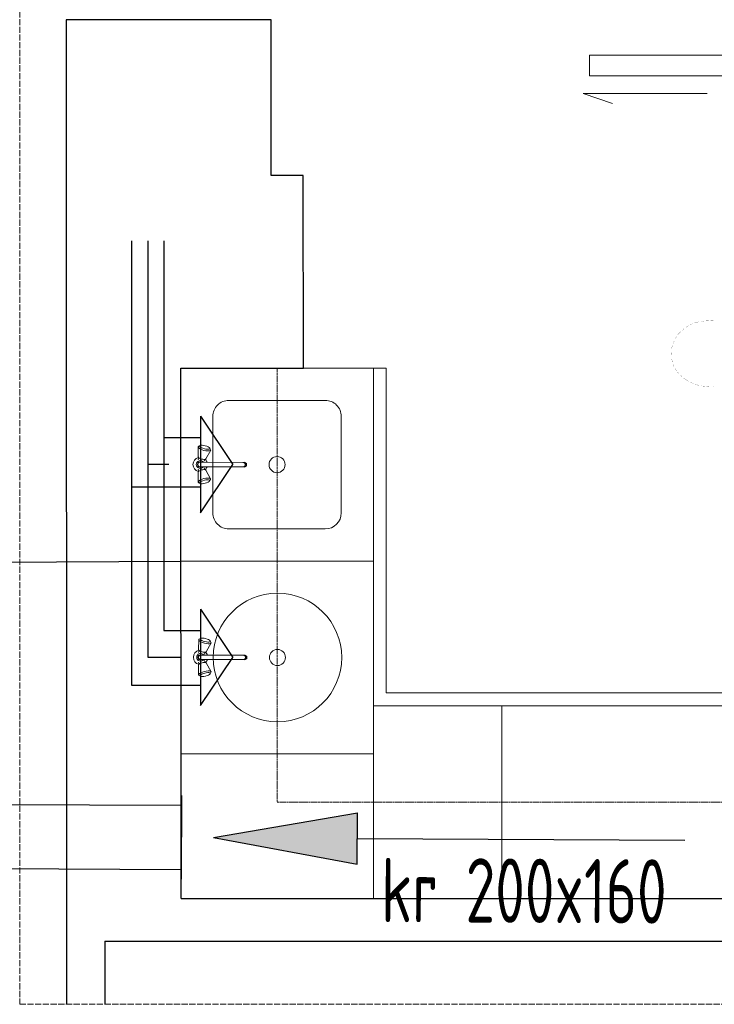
# Model space of a CAD drawing. Header units: millimetres. Extents: x 6904000 to 7075021, y 297772 to 407623.
# Tile 12 of 91: x 6940064 to 6942226, y 381764 to 384828. Entities that reach past the tile are written whole.
import ezdxf
from ezdxf.enums import TextEntityAlignment as Align

# ---------------------------------------------------------------- set-up
doc = ezdxf.new("R2010")
doc.units = ezdxf.units.MM
doc.linetypes.add('MCS - PW - 2 piętro (2026.04.21)_do wysłania$0$ACAD_ISO02W100', pattern=[15, 12, -3])
for name, color, linetype, lineweight in [('!_IS_Przybory sanit', 3, 'Continuous', 25), ('$went_wyciąg', 32, 'Continuous', 30), ('$WENTYLACJA_OPIS', 20, 'Continuous', 25), ('MCS - PW - 2 piętro (2026.04.21)_do wysłania$0$Przekrojowa', 8, 'Continuous', 25), ('MCS - PW - 2 piętro (2026.04.21)_do wysłania$0$S3_drzwi_istniejące', 8, 'Continuous', 0), ('MCS - PW - 2 piętro (2026.04.21)_do wysłania$0$S3_meble wbudowane', 8, 'Continuous', 0), ('MCS - PW - 2 piętro (2026.04.21)_do wysłania$0$S3_opis pomieszczeń', 8, 'Continuous', 0), ('MCS - PW - 2 piętro (2026.04.21)_do wysłania$0$S3_urządzenia sanitarne', 8, 'Continuous', 0), ('MCS - PW - 2 piętro (2026.04.21)_do wysłania$0$Widokowa', 8, 'Continuous', 9)]:
    doc.layers.add(name, color=color, linetype=linetype, lineweight=lineweight)
for name, color, linetype in [('_MECH_KS', 18, 'Continuous'), ('_MECH_OPIS', 7, 'Continuous'), ('_MECH_WC', 1, 'Continuous'), ('_MECH_WZ', 5, 'Continuous'), ('MCS - PW - 2 piętro (2026.04.21)_do wysłania$0$H', 8, 'Continuous')]:
    doc.layers.add(name, color=color, linetype=linetype)
doc.styles.add('JOZEK', font='isocp3.shx', dxfattribs={"width": 0.9})
doc.styles.add('MCS - PW - 2 piętro (2026.04.21)_do wysłania$0$ARIELCE', font='arial.ttf', dxfattribs={"width": 0.9})

# ---------------------------------------------------------------- blocks, each defined once
blk = doc.blocks.new('MCS - PW - 2 piętro (2026.04.21)_do wysłania$0$zw$C39D')
at = {"layer": 'MCS - PW - 2 piętro (2026.04.21)_do wysłania$0$S3_urządzenia sanitarne', "ltscale": 1.6}
for p, q in [((-0.73, -23.93), (-0.69, -10.44)), ((0.63, -23.93), (0.67, -10.44)), ((-5.35, -21.15), (-5.55, -21.47)), ((-5.16, -20.97), (-5.35, -21.15)), ((-4.73, -20.69), (-5.16, -20.97)), ((-4.99, -20.93), (-5.16, -20.97)), ((-4.86, -21.05), (-4.99, -20.93)), ((-4.79, -21.31), (-4.86, -21.05)), ((-4.78, -21.68), (-4.79, -21.31)), ((-4.52, -20.65), (-4.73, -20.69)), ((-4.36, -20.79), (-4.52, -20.65)), ((-1.79, -22.21), (-4.52, -20.65)), ((-4.27, -21.11), (-4.36, -20.79)), ((-4.25, -21.57), (-4.27, -21.11)), ((1.71, -22.22), (4.44, -20.67)), ((4.19, -21.13), (4.17, -21.59)), ((4.28, -20.81), (4.19, -21.13)), ((4.44, -20.67), (4.28, -20.81)), ((4.65, -20.71), (4.44, -20.67)), ((4.65, -20.71), (5.08, -20.99)), ((4.71, -21.33), (4.69, -21.7)), ((4.78, -21.07), (4.71, -21.33)), ((4.91, -20.96), (4.78, -21.07)), ((5.08, -20.99), (4.91, -20.96)), ((5.27, -21.18), (5.08, -20.99)), ((5.47, -21.49), (5.27, -21.18)), ((-5.99, -22.83), (-6.04, -23.28)), ((-6.04, -23.28), (-6.03, -23.65)), ((-6.03, -23.65), (-5.95, -23.91)), ((-5.88, -22.35), (-5.99, -22.83)), ((-5.95, -23.91), (-5.83, -24.02)), ((-5.72, -24.37), (-5.95, -23.91)), ((-5.73, -21.88), (-5.88, -22.35)), ((-5.83, -24.02), (-5.66, -23.99)), ((-5.55, -21.47), (-5.73, -21.88)), ((-5.72, -24.37), (-5.56, -24.51)), ((-5.66, -23.99), (-5.46, -23.8)), ((-5.56, -24.51), (-5.35, -24.46)), ((-5.46, -23.8), (-5.27, -23.49)), ((-5.35, -24.46), (-5.11, -24.24)), ((-5.27, -23.49), (-5.08, -23.08)), ((-5.11, -24.24), (-4.86, -23.84)), ((-5.08, -23.08), (-4.93, -22.61)), ((-4.93, -22.61), (-4.82, -22.12)), ((-4.86, -23.84), (-4.63, -23.33)), ((-4.82, -22.12), (-4.78, -21.68)), ((-4.63, -23.33), (-4.44, -22.74)), ((-4.44, -22.74), (-4.31, -22.14)), ((-4.31, -22.14), (-4.25, -21.57)), ((-2.42, -24.53), (-2.29, -24.5)), ((-2.29, -24.5), (-2.15, -24.37)), ((-2.15, -24.37), (-2, -24.13)), ((-1.54, -24.52), (-2.14, -24.36)), ((-2, -24.13), (-1.86, -23.82)), ((-1.86, -23.82), (-1.74, -23.47)), ((-1.69, -22.3), (-1.79, -22.21)), ((-1.74, -23.47), (-1.67, -23.11)), ((-1.64, -22.49), (-1.69, -22.3)), ((-1.67, -23.11), (-1.63, -22.77)), ((-1.63, -22.77), (-1.64, -22.49)), ((-1.04, -22.67), (-1.64, -22.5)), ((-0.72, -21.8), (-0.73, -21.8)), ((0.65, -21.8), (0.64, -21.8)), ((0.96, -22.67), (1.55, -22.51)), ((1.45, -24.53), (2.05, -24.37)), ((1.55, -22.5), (1.54, -22.78)), ((1.54, -22.78), (1.58, -23.11)), ((1.61, -22.31), (1.55, -22.5)), ((1.58, -23.11), (1.65, -23.48)), ((1.71, -22.22), (1.61, -22.31)), ((1.65, -23.48), (1.77, -23.83)), ((1.77, -23.83), (1.9, -24.14)), ((1.9, -24.14), (2.05, -24.38)), ((2.05, -24.38), (2.2, -24.52)), ((4.17, -21.59), (4.23, -22.16)), ((4.23, -22.16), (4.36, -22.76)), ((4.36, -22.76), (4.54, -23.35)), ((4.54, -23.35), (4.77, -23.87)), ((4.69, -21.7), (4.74, -22.15)), ((4.74, -22.15), (4.84, -22.63)), ((4.77, -23.87), (5.02, -24.26)), ((4.84, -22.63), (4.99, -23.1)), ((4.99, -23.1), (5.18, -23.52)), ((5.02, -24.26), (5.26, -24.49)), ((5.18, -23.52), (5.37, -23.83)), ((5.26, -24.49), (5.47, -24.53)), ((5.37, -23.83), (5.56, -24.01)), ((5.65, -21.91), (5.47, -21.49)), ((5.47, -24.53), (5.63, -24.39)), ((5.56, -24.01), (5.73, -24.05)), ((5.63, -24.39), (5.86, -23.94)), ((5.8, -22.38), (5.65, -21.91)), ((5.73, -24.05), (5.86, -23.94)), ((5.9, -22.86), (5.8, -22.38)), ((5.86, -23.94), (5.94, -23.68)), ((5.95, -23.31), (5.9, -22.86)), ((5.94, -23.68), (5.95, -23.31)), ((-2.42, -24.53), (-5.56, -24.51)), ((2.2, -24.52), (2.32, -24.54)), ((2.32, -24.54), (5.47, -24.53))]:
    blk.add_line(p, q, dxfattribs=at)
for points in [[(0.67, -10.88), (0.74, -10.11), (-0.01, -9.7), (-0.76, -10.1), (-0.69, -10.88)], [(0.67, -10.01), (0.33, -9.48), (-0.35, -9.48), (-0.69, -10)], [(0.67, -10.44), (0.33, -9.92), (-0.35, -9.92), (-0.69, -10.44)]]:
    blk.add_lwpolyline(points, dxfattribs=at)
for radius in [20, 2.5]:
    blk.add_circle((0, 0), radius, dxfattribs=at)
for radius, start, end in [(2.24, 193.2847, 346.4518), (2.24, 107.5404, 136.4518), (1.2, 124.3863, 55.3501), (0.8, 148.0799, 31.6565), (0.68, 179.8682, 359.8682), (2.24, 43.2847, 72.196)]:
    blk.add_arc((-0.05, -23.93), radius, start, end, dxfattribs=at)
blk = doc.blocks.new('MCS - PW - 2 piętro (2026.04.21)_do wysłania$0$zw$DB7F')
at = {"layer": 'MCS - PW - 2 piętro (2026.04.21)_do wysłania$0$S3_urządzenia sanitarne', "ltscale": 1.6}
for p, q in [((-0.73, -23.93), (-0.69, -10.44)), ((0.63, -23.93), (0.67, -10.44)), ((-5.35, -21.15), (-5.55, -21.47)), ((-5.16, -20.97), (-5.35, -21.15)), ((-4.73, -20.69), (-5.16, -20.97)), ((-4.99, -20.93), (-5.16, -20.97)), ((-4.86, -21.05), (-4.99, -20.93)), ((-4.79, -21.31), (-4.86, -21.05)), ((-4.78, -21.68), (-4.79, -21.31)), ((-4.52, -20.65), (-4.73, -20.69)), ((-4.36, -20.79), (-4.52, -20.65)), ((-1.79, -22.21), (-4.52, -20.65)), ((-4.27, -21.11), (-4.36, -20.79)), ((-4.25, -21.57), (-4.27, -21.11)), ((1.71, -22.22), (4.44, -20.67)), ((4.19, -21.13), (4.17, -21.59)), ((4.28, -20.81), (4.19, -21.13)), ((4.44, -20.67), (4.28, -20.81)), ((4.65, -20.71), (4.44, -20.67)), ((4.65, -20.71), (5.08, -20.99)), ((4.71, -21.33), (4.69, -21.7)), ((4.78, -21.07), (4.71, -21.33)), ((4.91, -20.96), (4.78, -21.07)), ((5.08, -20.99), (4.91, -20.96)), ((5.27, -21.18), (5.08, -20.99)), ((5.47, -21.49), (5.27, -21.18)), ((-5.99, -22.83), (-6.04, -23.28)), ((-6.04, -23.28), (-6.03, -23.65)), ((-6.03, -23.65), (-5.95, -23.91)), ((-5.88, -22.35), (-5.99, -22.83)), ((-5.95, -23.91), (-5.83, -24.02)), ((-5.72, -24.37), (-5.95, -23.91)), ((-5.73, -21.88), (-5.88, -22.35)), ((-5.83, -24.02), (-5.66, -23.99)), ((-5.55, -21.47), (-5.73, -21.88)), ((-5.72, -24.37), (-5.56, -24.51)), ((-5.66, -23.99), (-5.46, -23.8)), ((-5.56, -24.51), (-5.35, -24.46)), ((-5.46, -23.8), (-5.27, -23.49)), ((-5.35, -24.46), (-5.11, -24.24)), ((-5.27, -23.49), (-5.08, -23.08)), ((-5.11, -24.24), (-4.86, -23.84)), ((-5.08, -23.08), (-4.93, -22.61)), ((-4.93, -22.61), (-4.82, -22.12)), ((-4.86, -23.84), (-4.63, -23.33)), ((-4.82, -22.12), (-4.78, -21.68)), ((-4.63, -23.33), (-4.44, -22.74)), ((-4.44, -22.74), (-4.31, -22.14)), ((-4.31, -22.14), (-4.25, -21.57)), ((-2.42, -24.53), (-2.29, -24.5)), ((-2.29, -24.5), (-2.15, -24.37)), ((-2.15, -24.37), (-2, -24.13)), ((-1.54, -24.52), (-2.14, -24.36)), ((-2, -24.13), (-1.86, -23.82)), ((-1.86, -23.82), (-1.74, -23.47)), ((-1.69, -22.3), (-1.79, -22.21)), ((-1.74, -23.47), (-1.67, -23.11)), ((-1.64, -22.49), (-1.69, -22.3)), ((-1.67, -23.11), (-1.63, -22.77)), ((-1.63, -22.77), (-1.64, -22.49)), ((-1.04, -22.67), (-1.64, -22.5)), ((-0.72, -21.8), (-0.73, -21.8)), ((0.65, -21.8), (0.64, -21.8)), ((0.96, -22.67), (1.55, -22.51)), ((1.45, -24.53), (2.05, -24.37)), ((1.55, -22.5), (1.54, -22.78)), ((1.54, -22.78), (1.58, -23.11)), ((1.61, -22.31), (1.55, -22.5)), ((1.58, -23.11), (1.65, -23.48)), ((1.71, -22.22), (1.61, -22.31)), ((1.65, -23.48), (1.77, -23.83)), ((1.77, -23.83), (1.9, -24.14)), ((1.9, -24.14), (2.05, -24.38)), ((2.05, -24.38), (2.2, -24.52)), ((4.17, -21.59), (4.23, -22.16)), ((4.23, -22.16), (4.36, -22.76)), ((4.36, -22.76), (4.54, -23.35)), ((4.54, -23.35), (4.77, -23.87)), ((4.69, -21.7), (4.74, -22.15)), ((4.74, -22.15), (4.84, -22.63)), ((4.77, -23.87), (5.02, -24.26)), ((4.84, -22.63), (4.99, -23.1)), ((4.99, -23.1), (5.18, -23.52)), ((5.02, -24.26), (5.26, -24.49)), ((5.18, -23.52), (5.37, -23.83)), ((5.26, -24.49), (5.47, -24.53)), ((5.37, -23.83), (5.56, -24.01)), ((5.65, -21.91), (5.47, -21.49)), ((5.47, -24.53), (5.63, -24.39)), ((5.56, -24.01), (5.73, -24.05)), ((5.63, -24.39), (5.86, -23.94)), ((5.8, -22.38), (5.65, -21.91)), ((5.73, -24.05), (5.86, -23.94)), ((5.9, -22.86), (5.8, -22.38)), ((5.86, -23.94), (5.94, -23.68)), ((5.95, -23.31), (5.9, -22.86)), ((5.94, -23.68), (5.95, -23.31)), ((-2.42, -24.53), (-5.56, -24.51)), ((2.2, -24.52), (2.32, -24.54)), ((2.32, -24.54), (5.47, -24.53))]:
    blk.add_line(p, q, dxfattribs=at)
for points in [[(15.01, 20), (-15.01, 20)], [(-20, 15), (-20, -15)], [(20, -15), (20, 15)], [(0.67, -10.88), (0.74, -10.11), (-0.01, -9.7), (-0.76, -10.1), (-0.69, -10.88)], [(0.67, -10.01), (0.33, -9.48), (-0.35, -9.48), (-0.69, -10)], [(0.67, -10.44), (0.33, -9.92), (-0.35, -9.92), (-0.69, -10.44)], [(-15.01, -20), (15.01, -20)]]:
    blk.add_lwpolyline(points, dxfattribs=at)
blk.add_circle((0, 0), 2.5, dxfattribs=at)
for centre, radius, start, end in [((-15, 15), 5, 90.1318, 180.1318), ((15, 15), 5, 359.8682, 89.8682), ((-15, -15), 5, 179.8682, 269.8682), ((15, -15), 5, 270.1318, 0.1318), ((-0.05, -23.93), 2.24, 193.2847, 346.4518), ((-0.05, -23.93), 2.24, 107.5404, 136.4518), ((-0.05, -23.93), 1.2, 124.3863, 55.3501), ((-0.05, -23.93), 0.8, 148.0799, 31.6565), ((-0.05, -23.93), 0.68, 179.8682, 359.8682), ((-0.05, -23.93), 2.24, 43.2847, 72.196)]:
    blk.add_arc(centre, radius, start, end, dxfattribs=at)
blk = doc.blocks.new('MCS - PW - 2 piętro (2026.04.21)_do wysłania$0$zw$EDF5')
at = {"layer": 'MCS - PW - 2 piętro (2026.04.21)_do wysłania$0$H', "lineweight": 0, "const_width": 0.0573}
for points in [[(6.47, 261.92), (5.53, 261.34), (4.86, 260.72)], [(7.63, 262.45), (7.05, 262.21)], [(7.84, 262.54), (7.63, 262.45)], [(9.29, 262.91), (8.71, 262.79), (8.42, 262.74)], [(11.02, 263.07), (9.93, 263.03)], [(11.84, 263.03), (11.02, 263.07)], [(11.02, 263.07), (11.02, 258.79)], [(11.02, 263.07), (11.02, 258.79)], [(11.02, 263.07), (11.02, 258.79)], [(13.69, 262.62), (13.23, 262.79), (12.41, 262.95)], [(15.06, 262.09), (14.67, 262.26), (14.26, 262.45)], [(16.33, 261.34), (16, 261.58), (15.59, 261.8)], [(17.85, 260.14), (17.27, 260.72), (16.86, 261.01)], [(3.42, 259.2), (2.89, 258.46), (2.36, 257.59)], [(4.38, 260.31), (3.8, 259.66)], [(18.81, 259.03), (18.23, 259.73)], [(19.68, 257.76), (19.17, 258.58)], [(1.49, 255.69), (1.2, 254.7), (1.11, 254.17)], [(2.07, 257.06), (1.73, 256.19)], [(11.02, 255.81), (11.02, 249.8)], [(11.02, 255.81), (11.02, 249.8)], [(11.02, 255.81), (11.02, 249.8)], [(20.33, 256.43), (19.97, 257.25)], [(20.78, 255.11), (20.54, 255.86)], [(20.9, 254.37), (20.78, 255.11)], [(0.82, 252.11), (0.75, 251.65)], [(0.75, 251.65), (0.82, 251.24)], [(0.92, 253.21), (0.87, 252.68)], [(0.99, 253.6), (0.92, 253.21)], [(21.12, 252.92), (21.07, 253.5), (21.02, 253.79)], [(21.24, 251.87), (21.19, 252.27)], [(21.24, 251.41), (21.24, 251.87)], [(0.82, 250.61), (0.82, 250.13)], [(0.82, 250.13), (0.87, 249.75)], [(21.19, 249.92), (21.24, 250.21), (21.24, 250.83)]]:
    blk.add_lwpolyline(points, dxfattribs=at)

msp = doc.modelspace()

# ---------------------------------------------------------------- hatches: boundary and pattern name
at = {"layer": '$WENTYLACJA_OPIS'}
msp.add_hatch(color=256, dxfattribs=at).paths.add_polyline_path([(6941114.1, 382200.2), (6941115, 382360.2), (6940666.6, 382282.7)])

# ---------------------------------------------------------------- linework, layer by layer
at = {"layer": '!_IS_Przybory sanit'}
for p, q in [((6940626.8, 383593.5), (6940626.8, 383293.5)), ((6940626.8, 383593.5), (6940726.8, 383443.5)), ((6940626.8, 383293.5), (6940726.8, 383443.5)), ((6940626.8, 382993.5), (6940626.8, 382693.5)), ((6940626.8, 382993.5), (6940726.8, 382843.5)), ((6940626.8, 382693.5), (6940726.8, 382843.5))]:
    msp.add_line(p, q, dxfattribs=at)
at = {"layer": '$went_wyciąg', "ltscale": 1.6}
for p, q in [((6940567.2, 382413.3), (6940566, 382153.3)), ((6939186.2, 382389.8), (6940567.1, 382383.3)), ((6939185.3, 382189.8), (6940566.1, 382183.3))]:
    msp.add_line(p, q, dxfattribs=at)
at = {"layer": '$WENTYLACJA_OPIS'}
for p, q in [((6940666.6, 382282.7), (6941115, 382360.2)), ((6941114.1, 382200.2), (6941115, 382360.2)), ((6940666.6, 382282.7), (6941114.1, 382200.2)), ((6941114.6, 382280.2), (6942134.6, 382274.5))]:
    msp.add_line(p, q, dxfattribs=at)
at = {"layer": '_MECH_KS'}
for points in [[(6940462.2, 384140), (6940462.2, 382843.6), (6940564.9, 382843.6)], [(6940528, 383443.6), (6940462.2, 383443.6)]]:
    msp.add_lwpolyline(points, dxfattribs=at)
at = {"layer": '_MECH_OPIS'}
msp.add_lwpolyline([(6936976.9, 383134.1), (6939016.9, 383134.1), (6940564.9, 383143.1)], dxfattribs=at)
at = {"layer": '_MECH_WC'}
for p, q in [((6940512.2, 384140), (6940512.2, 382926.9)), ((6940512.2, 383527.1), (6940626.8, 383527.1)), ((6940512.2, 382926.9), (6940626.8, 382926.9))]:
    msp.add_line(p, q, dxfattribs=at)
at = {"layer": '_MECH_WZ'}
for p, q in [((6940422.5, 383373.1), (6940412.2, 383373.1)), ((6940626.8, 383373.1), (6940422.5, 383373.1))]:
    msp.add_line(p, q, dxfattribs=at)
msp.add_lwpolyline([(6940412.2, 384140), (6940412.2, 382756.7), (6940626.8, 382756.7)], dxfattribs=at)
at = {"layer": 'MCS - PW - 2 piętro (2026.04.21)_do wysłania$0$Przekrojowa', "ltscale": 1.6}
for p, q in [((6940208.4, 384827.5), (6940209.4, 381763.9)), ((6940846.4, 384827.5), (6940208.4, 384827.5)), ((6940846.8, 384343.1), (6940846.4, 384827.5)), ((6940946.4, 384343.1), (6940846.8, 384343.1)), ((6940947, 383743.1), (6940946.4, 384343.1)), ((6940566.4, 382093), (6940564.9, 383743.1)), ((6940564.9, 383743.1), (6940947, 383743.1)), ((6940208.7, 383623.1), (6940208.7, 383623.1)), ((6940566.4, 382093), (6944806.4, 382093)), ((6940329.2, 381960.5), (6940517.6, 381960.5)), ((6940329.2, 381960.5), (6940329.2, 381763.9)), ((6940517.6, 381960.5), (6944484.4, 381960.5))]:
    msp.add_line(p, q, dxfattribs=at)
at = {"layer": 'MCS - PW - 2 piętro (2026.04.21)_do wysłania$0$S3_drzwi_istniejące'}
for p, q in [((6942203.7, 384598.2), (6941817.8, 384598.2)), ((6941817.8, 384598.2), (6941909.2, 384567.1))]:
    msp.add_line(p, q, dxfattribs=at)
msp.add_lwpolyline([(6941837.6, 384716.8), (6943436.9, 384716.8), (6943436.9, 384653.4), (6941837.6, 384653.4)], close=True, dxfattribs=at)
at = {"layer": 'MCS - PW - 2 piętro (2026.04.21)_do wysłania$0$S3_meble wbudowane', "linetype": 'MCS - PW - 2 piętro (2026.04.21)_do wysłania$0$ACAD_ISO02W100', "ltscale": 0.5}
for p, q in [((6940864.9, 383743.1), (6940864.9, 382393)), ((6940864.9, 382393), (6942364.9, 382393))]:
    msp.add_line(p, q, dxfattribs=at)
at = {"layer": 'MCS - PW - 2 piętro (2026.04.21)_do wysłania$0$S3_meble wbudowane', "ltscale": 1.6}
for p, q in [((6941204.9, 382733), (6942364.9, 382733)), ((6941164.9, 382693), (6942364.9, 382693))]:
    msp.add_line(p, q, dxfattribs=at)
msp.add_lwpolyline([(6941204.9, 382733), (6941204.9, 383743.1), (6940564.9, 383743.1), (6940566.4, 382093.1), (6941204.9, 382093.1), (6941204.9, 382093.1)], dxfattribs=at)
for points in [[(6940564.9, 383743.1), (6940564.9, 383143.1), (6941164.9, 383143.1), (6941164.9, 383743.1)], [(6940564.9, 383143.1), (6940564.9, 382543.1), (6941164.9, 382543.1), (6941164.9, 383143.1)], [(6941164.9, 382693.1), (6941164.9, 382093.1), (6941564.9, 382093.1), (6941564.9, 382693.1)], [(6941564.9, 382693.1), (6941564.9, 382093.1), (6942364.9, 382093.1), (6942364.9, 382693.1)]]:
    msp.add_lwpolyline(points, close=True, dxfattribs=at)
at = {"layer": 'MCS - PW - 2 piętro (2026.04.21)_do wysłania$0$Widokowa', "linetype": 'MCS - PW - 2 piętro (2026.04.21)_do wysłania$0$ACAD_ISO02W100', "ltscale": 1.6}
msp.add_lwpolyline([(6946202.6, 388069.7), (6940063.8, 388069.7), (6940063.8, 381763.9), (6946206.3, 381763.9)], dxfattribs=at)

# ---------------------------------------------------------------- block references
at = {"layer": 'MCS - PW - 2 piętro (2026.04.21)_do wysłania$0$Przekrojowa', "ltscale": 1.6, "xscale": 10, "yscale": 10, "zscale": 10, "rotation": 90.00000000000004}
msp.add_blockref('MCS - PW - 2 piętro (2026.04.21)_do wysłania$0$zw$EDF5', (6944722.5, 383678.4), dxfattribs=at)
at = {"layer": 'MCS - PW - 2 piętro (2026.04.21)_do wysłania$0$S3_urządzenia sanitarne', "ltscale": 1.6, "xscale": 10, "yscale": 10, "zscale": 10, "rotation": 270}
for name, p in [('MCS - PW - 2 piętro (2026.04.21)_do wysłania$0$zw$DB7F', (6940864.9, 383443.1)), ('MCS - PW - 2 piętro (2026.04.21)_do wysłania$0$zw$C39D', (6940866.1, 382843.1))]:
    msp.add_blockref(name, p, dxfattribs=at)

# ---------------------------------------------------------------- texts
at = {"layer": '$WENTYLACJA_OPIS', "style": 'JOZEK', "oblique": 0, "width": 0.75}
msp.add_text('kr 200x160', height=200, rotation=359.6779, dxfattribs=at).set_placement((6941633.2, 382117.3), align=Align.MIDDLE_CENTER)

# ---------------------------------------------------------------- next in the draw order: texts
at = {"layer": 'MCS - PW - 2 piętro (2026.04.21)_do wysłania$0$S3_opis pomieszczeń', "insert": (6940959.8, 385392.2), "char_height": 75, "attachment_point": 1, "style": 'MCS - PW - 2 piętro (2026.04.21)_do wysłania$0$ARIELCE', "bg_fill": 18}
msp.add_mtext('{\\fArial|b0|i0|c238|p34;\\H2x;Pom.\\Pnr 212a}', dxfattribs=at)

doc.saveas('drawing.dxf')
